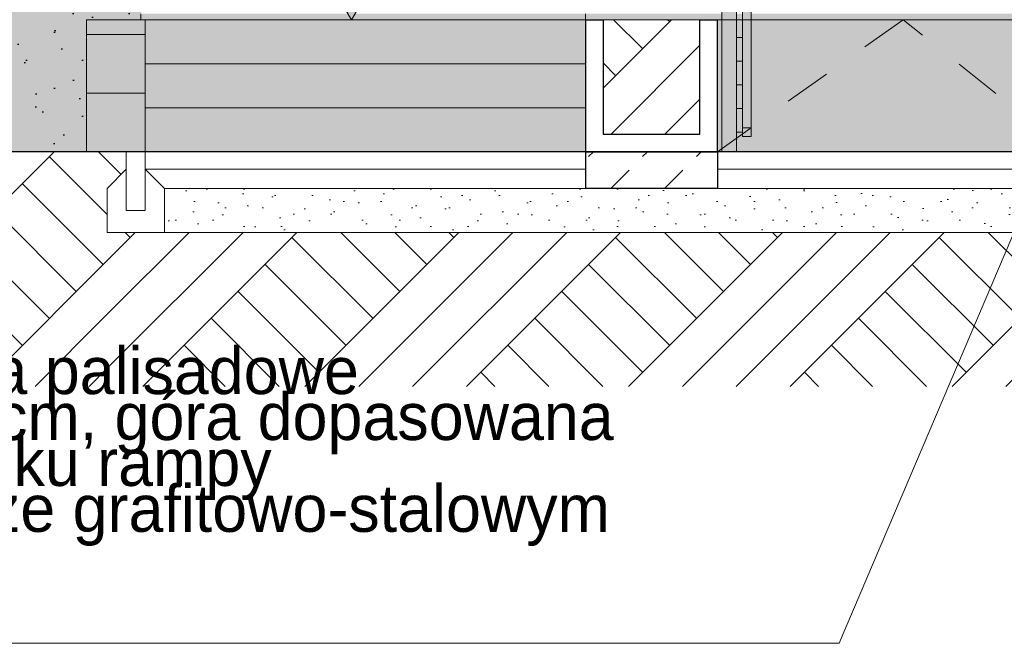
# Model space of a CAD drawing. Extents: x -366324 to -207045, y 68808 to 138616.
# Tile 49 of 170: x -306575 to -303219, y 76844 to 78970. Entities that reach past the tile are written whole.
import ezdxf

# ---------------------------------------------------------------- set-up
doc = ezdxf.new("R2010")
doc.units = 0
doc.header["$MEASUREMENT"] = 0
doc.linetypes.add('Przerywana', pattern=[320, 160, -160])
doc.layers.add('A-Opisy', color=7, linetype='Continuous')
doc.layers.add('Arch wymiary', color=7, linetype='Continuous')
for name, color, linetype, lineweight in [('A-Opisy_Nr_Pióra__21', 7, 'Continuous', 9), ('Arch balustrady_Nr_Pióra__5', 7, 'Continuous', 13), ('Arch kolorystyka_Nr_Pióra__1', 7, 'Continuous', 25), ('Arch kolorystyka_Nr_Pióra__41', 7, 'Continuous', 15), ('Arch schody_Nr_Pióra__1', 7, 'Continuous', 25), ('Arch schody_Nr_Pióra__21', 7, 'Continuous', 9), ('Arch wymiary_Nr_Pióra__21', 7, 'Continuous', 9), ('arch wypelnienia_Nr_Pióra__21', 7, 'Continuous', 9), ('INWENT TEREN_Nr_Pióra__1', 7, 'Continuous', 25)]:
    doc.layers.add(name, color=color, linetype=linetype, lineweight=lineweight)
for name, color, linetype, lineweight, true_color in [('Arch kolorystyka_Nr_Pióra__81', 7, 'Continuous', 9, 0x5d5d5d), ('Arch teren_Nr_Pióra__2', 7, 'Continuous', 13, 0x7f7f7f), ('arch wypelnienia_Nr_Pióra__2', 7, 'Continuous', 13, 0x7f7f7f)]:
    doc.layers.add(name, color=color, linetype=linetype, lineweight=lineweight, true_color=true_color)
doc.styles.add('GENERATED_STYLE_1', font='txt')
doc.styles.add('GENERATED_STYLE_3', font='txt')
pattern_1 = [(45, (0, 0), (-275.77163, 275.77163), []), (45, (-91.9, 91.9), (-551.5433, 551.5433), []), (45, (-183.85, 183.85), (-551.5433, 551.5433), []), (135, (-275.77, 275.77), (91.92388, 91.92388), [390, -390])]
pattern_2 = [(45, (0, 200), (-63.63961, 63.63961), [0, -60, 0, -90]), (110, (200, 200), (84.572336, 30.781813), [0, -44, 0, -76])]

# ---------------------------------------------------------------- blocks, each defined once
blk = doc.blocks.new('Linia_20', base_point=(-303781.9, 76844.1))
at = {"layer": 'A-Opisy_Nr_Pióra__21', "linetype": 'Continuous'}
blk.add_hatch(color=256, dxfattribs=at).paths.add_polyline_path([(-302996.4, 78690), (-303023.5, 78498.8), (-303115.5, 78537.9)], flags=0)
for p, q in [((-302996.4, 78690), (-303115.5, 78537.9)), ((-302996.4, 78690), (-303023.5, 78498.8)), ((-303023.5, 78498.8), (-303115.5, 78537.9)), ((-303781.9, 76844.1), (-303069.5, 78518.3))]:
    blk.add_line(p, q, dxfattribs=at)
blk = doc.blocks.new('Wymiary_11', base_point=(-305443.9, 78969.6))
at = {"layer": 'Arch wymiary_Nr_Pióra__21', "linetype": 'Continuous'}
blk.add_hatch(color=256, dxfattribs=at).paths.add_polyline_path([(-305443.9, 78969.6), (-305536.7, 79129.6), (-305351.1, 79129.6)], flags=0)
for p, q in [((-305443.9, 78969.6), (-305536.7, 79129.6)), ((-305536.7, 79129.6), (-305351.1, 79129.6)), ((-305351.1, 79129.6), (-305443.9, 78969.6)), ((-305443.9, 78969.6), (-305563.9, 78969.6)), ((-305443.9, 78969.6), (-305323.9, 78969.6))]:
    blk.add_line(p, q, dxfattribs=at)
at = {"layer": 'Arch wymiary_Nr_Pióra__21', "insert": (-305654, 79161.6), "char_height": 160, "attachment_point": 7, "style": 'GENERATED_STYLE_1'}
blk.add_mtext('{-0,04}', dxfattribs=at)

msp = doc.modelspace()

# ---------------------------------------------------------------- hatches: boundary and pattern name
at = {"layer": 'Arch kolorystyka_Nr_Pióra__1', "linetype": 'Continuous'}
h = msp.add_hatch(dxfattribs=at)
h.set_pattern_fill('Carpet', color=256, style=0, pattern_type=2)
h.set_pattern_definition([(45, (0, 300), (-95.459415, 95.459415), [0, -90, 0, -135]), (110, (300, 300), (126.858504, 46.17272), [0, -66, 0, -114])])
h.paths.add_polyline_path([(-312971.4, 78969.6), (-312771.4, 78969.6), (-312771.4, 78519.6), (-306346.4, 78519.6), (-306346.4, 78969.6), (-306161.4, 78969.6), (-306161.4, 78989.6), (-306161.4, 79009.6), (-306346.4, 79009.6), (-309461.4, 79009.6), (-309461.4, 78608.8, -0.810981), (-309571.4, 78608.8), (-309571.4, 79009.6), (-312771.4, 79009.6), (-312971.4, 79009.6)], flags=0)
at = {"layer": 'Arch kolorystyka_Nr_Pióra__41', "linetype": 'Continuous', "lineweight": 0, "true_color": 0x000000}
for points in [[(-304131.4, 79909.2), (-304181.4, 79909.2), (-304181.4, 78519.6), (-304131.4, 78519.6)], [(-304081.4, 78571.5), (-304111.4, 78571.5), (-304111.4, 79077.9), (-304081.4, 79077.9)]]:
    msp.add_hatch(color=18, dxfattribs=at).paths.add_polyline_path(points, flags=0)
at = {"layer": 'Arch kolorystyka_Nr_Pióra__81', "linetype": 'Continuous', "lineweight": 0, "true_color": 0x454545}
for points in [[(-312971.4, 78969.6), (-312771.4, 78969.6), (-312771.4, 78519.6), (-306346.4, 78519.6), (-306346.4, 78969.6), (-306161.4, 78969.6), (-306161.4, 78989.6), (-306161.4, 79009.6), (-306346.4, 79009.6), (-309461.4, 79009.6), (-309461.4, 78608.8, -0.810981), (-309571.4, 78608.8), (-309571.4, 79009.6), (-312771.4, 79009.6), (-312971.4, 79009.6)], [(-306146.4, 78989.6), (-306161.4, 78989.6), (-306161.4, 78969.6), (-306346.4, 78969.6), (-306346.4, 78519.6), (-306146.4, 78519.6)]]:
    msp.add_hatch(color=250, dxfattribs=at).paths.add_polyline_path(points, flags=0)
at = {"layer": 'Arch kolorystyka_Nr_Pióra__81', "linetype": 'Continuous', "lineweight": 0, "true_color": 0x171717}
msp.add_hatch(color=250, dxfattribs=at).paths.add_polyline_path([(-304196.4, 78519.6), (-304196.4, 78969.6), (-304646.4, 78969.6), (-304646.4, 78519.6), (-306146.4, 78519.6), (-306146.4, 78989.6), (-302996.4, 78989.6), (-302996.4, 78519.6)], flags=0)
at = {"layer": 'Arch teren_Nr_Pióra__2', "linetype": 'Continuous'}
h = msp.add_hatch(dxfattribs=at)
h.set_pattern_fill('Earth', color=256, style=0, pattern_type=2)
h.set_pattern_definition(pattern_1)
h.paths.add_polyline_path([(-304256.4, 78969.6), (-304586.4, 78969.6), (-304586.4, 78579.6), (-304256.4, 78579.6)], flags=0)
h = msp.add_hatch(dxfattribs=at)
h.set_pattern_fill('Earth', color=256, style=0, pattern_type=2)
h.set_pattern_definition(pattern_1)
h.paths.add_polyline_path([(-312771.4, 78519.6), (-312771.4, 78394.6), (-312771.4, 77719.6), (-306276.4, 77719.6), (-306276.4, 78394.6), (-306211.4, 78459.6), (-306211.4, 78519.6)], flags=0)
h = msp.add_hatch(dxfattribs=at)
h.set_pattern_fill('Earth', color=256, style=0, pattern_type=2)
h.set_pattern_definition(pattern_1)
h.paths.add_polyline_path([(-306276.4, 77719.6), (-300481.4, 77719.6), (-300481.4, 78244.6), (-306276.4, 78244.6)], flags=0)
at = {"layer": 'arch wypelnienia_Nr_Pióra__2', "linetype": 'Continuous'}
h = msp.add_hatch(dxfattribs=at)
h.set_pattern_fill('Cut_Stone', color=256, style=0, pattern_type=2)
h.set_pattern_definition(pattern_2)
h.paths.add_polyline_path([(-306081.4, 78394.6), (-306081.4, 78244.6), (-304646.4, 78244.6), (-304646.4, 78394.6)], flags=0)
h = msp.add_hatch(dxfattribs=at)
h.set_pattern_fill('Cut_Stone', color=256, style=0, pattern_type=2)
h.set_pattern_definition(pattern_2)
h.paths.add_polyline_path([(-303061.4, 78394.6), (-303061.4, 78244.6), (-304196.4, 78244.6), (-304196.4, 78394.6)], flags=0)
at = {"layer": 'arch wypelnienia_Nr_Pióra__21', "linetype": 'Continuous'}
h = msp.add_hatch(dxfattribs=at)
h.set_pattern_fill('Dashed', color=256, style=0, pattern_type=2)
h.set_pattern_definition([(45, (0, 0), (-183.84776, 183.84776), [195, -65]), (45, (1e-14, 183.85), (-183.84776, 183.84776), [195, -65])])
h.paths.add_polyline_path([(-304646.4, 78394.6), (-304196.4, 78394.6), (-304196.4, 78519.6), (-304646.4, 78519.6)], flags=0)
h = msp.add_hatch(dxfattribs=at)
h.set_pattern_fill('Cut_Stone', color=256, style=0, pattern_type=2)
h.set_pattern_definition(pattern_2)
h.paths.add_polyline_path([(-304646.4, 78244.6), (-304196.4, 78244.6), (-304196.4, 78394.6), (-304646.4, 78394.6)], flags=0)

# ---------------------------------------------------------------- linework, layer by layer
at = {"layer": 'A-Opisy_Nr_Pióra__21', "linetype": 'Continuous'}
msp.add_line((-307329.1, 76844.1), (-303781.9, 76844.1), dxfattribs=at)
at = {"layer": 'Arch balustrady_Nr_Pióra__5', "linetype": 'Continuous'}
for p, q in [((-304181.4, 78519.6), (-304181.4, 79424.8)), ((-304131.4, 79424.8), (-304131.4, 78519.6)), ((-304111.4, 79077.9), (-304111.4, 78571.5)), ((-304081.4, 78571.5), (-304081.4, 79077.9)), ((-304111.4, 78909.4), (-304131.4, 78909.4)), ((-304111.4, 78828.7), (-304131.4, 78828.7)), ((-304111.4, 78747.9), (-304131.4, 78747.9)), ((-304111.4, 78667.2), (-304131.4, 78667.2)), ((-304081.4, 78601.5), (-304111.4, 78601.5)), ((-304111.4, 78586.5), (-304131.4, 78586.5)), ((-304111.4, 78571.5), (-304081.4, 78571.5)), ((-304131.4, 78519.6), (-304181.4, 78519.6))]:
    msp.add_line(p, q, dxfattribs=at)
at = {"layer": 'Arch schody_Nr_Pióra__1', "linetype": 'Continuous'}
for p, q in [((-304646.4, 78969.6), (-304586.4, 78969.6)), ((-304646.4, 78969.6), (-304646.4, 78519.6)), ((-304586.4, 78969.6), (-304586.4, 78579.6)), ((-304256.4, 78579.6), (-304256.4, 78969.6)), ((-304256.4, 78969.6), (-304196.4, 78969.6)), ((-304196.4, 78519.6), (-304196.4, 78969.6)), ((-304586.4, 78579.6), (-304256.4, 78579.6)), ((-304646.4, 78519.6), (-304196.4, 78519.6)), ((-304646.4, 78519.6), (-304646.4, 78394.6)), ((-304196.4, 78519.6), (-304196.4, 78394.6)), ((-304196.4, 78394.6), (-304646.4, 78394.6))]:
    msp.add_line(p, q, dxfattribs=at)
at = {"layer": 'Arch schody_Nr_Pióra__21', "linetype": 'Continuous'}
for p, q in [((-306346.4, 78969.6), (-306346.4, 78519.6)), ((-306146.4, 78969.6), (-306346.4, 78969.6)), ((-306161.4, 78969.6), (-306161.4, 78989.6)), ((-306161.4, 78969.6), (-304196.4, 78969.6)), ((-306146.4, 78969.6), (-306146.4, 78519.6)), ((-304646.4, 78989.6), (-304646.4, 78519.6)), ((-304586.4, 78969.6), (-304256.4, 78969.6)), ((-304196.4, 78969.6), (-304196.4, 78519.6)), ((-302931.4, 78969.6), (-304196.4, 78969.6)), ((-306146.4, 78919.6), (-306346.4, 78919.6)), ((-306146.4, 78819.6), (-304646.4, 78819.6)), ((-306146.4, 78719.6), (-306346.4, 78719.6)), ((-306146.4, 78669.6), (-304646.4, 78669.6)), ((-306146.4, 78519.6), (-306211.4, 78519.6)), ((-306211.4, 78519.6), (-306211.4, 78319.6)), ((-304646.4, 78519.6), (-306146.4, 78519.6)), ((-306146.4, 78319.6), (-306146.4, 78519.6)), ((-304196.4, 78519.6), (-302996.4, 78519.6)), ((-306276.4, 78394.6), (-306211.4, 78459.6)), ((-304646.4, 78459.6), (-306146.4, 78459.6)), ((-306081.4, 78394.6), (-306146.4, 78459.6)), ((-304196.4, 78459.6), (-302996.4, 78459.6)), ((-306276.4, 78244.6), (-306276.4, 78394.6)), ((-306146.4, 78369.6), (-306146.4, 78394.6)), ((-304646.4, 78394.6), (-306081.4, 78394.6)), ((-306081.4, 78244.6), (-306081.4, 78394.6)), ((-304196.4, 78394.6), (-303061.4, 78394.6)), ((-306211.4, 78319.6), (-306146.4, 78319.6)), ((-306276.4, 78244.6), (-306081.4, 78244.6)), ((-304646.4, 78244.6), (-306081.4, 78244.6)), ((-304196.4, 78244.6), (-304646.4, 78244.6)), ((-304196.4, 78244.6), (-303061.4, 78244.6))]:
    msp.add_line(p, q, dxfattribs=at)
at = {"layer": 'Arch schody_Nr_Pióra__21', "linetype": 'Przerywana'}
for p, q in [((-303563.9, 78969.6), (-304196.4, 78519.6)), ((-302996.4, 78519.6), (-303563.9, 78969.6))]:
    msp.add_line(p, q, dxfattribs=at)
at = {"layer": 'INWENT TEREN_Nr_Pióra__1', "linetype": 'Continuous'}
msp.add_line((-291391.4, 78519.6), (-315821.4, 78519.6), dxfattribs=at)

# ---------------------------------------------------------------- block references
at = {"layer": 'A-Opisy', "linetype": 'Continuous'}
msp.add_blockref('Linia_20', (-303781.9, 76844.1), dxfattribs=at)
at = {"layer": 'Arch wymiary', "linetype": 'Continuous'}
msp.add_blockref('Wymiary_11', (-305443.9, 78969.6), dxfattribs=at)

# ---------------------------------------------------------------- texts
at = {"layer": 'A-Opisy_Nr_Pióra__21', "linetype": 'Continuous', "insert": (-307357.1, 77853.5), "char_height": 160, "width": 2806.174, "attachment_point": 1, "line_spacing_factor": 0.586787, "style": 'GENERATED_STYLE_3'}
msp.add_mtext('{Obrzeża palisadowe\\P6,5x80 cm, góra dopasowana\\Pdo spadku rampy\\Pw kolorze grafitowo-stalowym}', dxfattribs=at)

doc.saveas('drawing.dxf')
